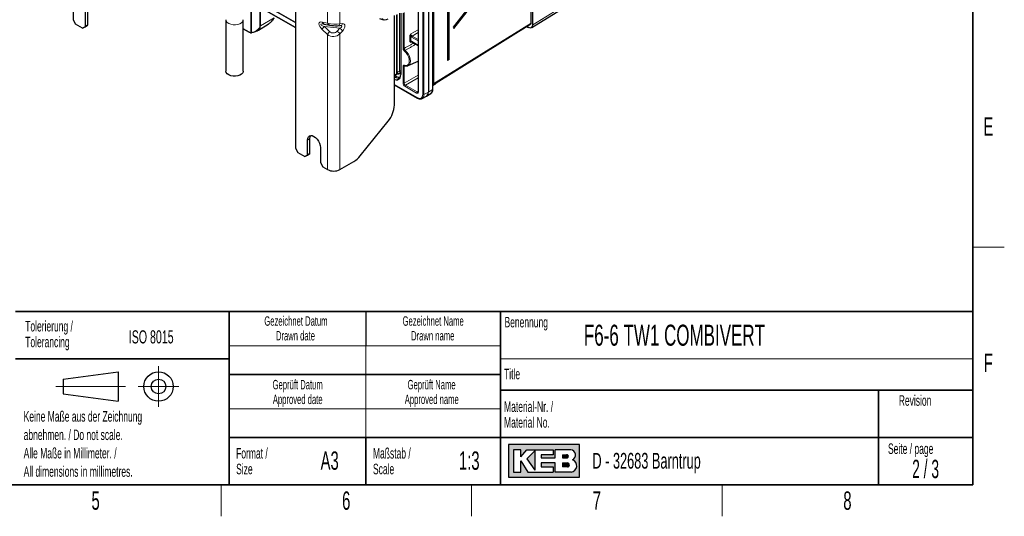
# Paper-space layout 'Blatt2' of a CAD drawing. Header units: millimetres. Extents: x 5 to 418, y 2 to 292.
# Tile 47 of 58: x 226 to 414, y 6 to 101. Entities that reach past the tile are written whole.
import ezdxf

# ---------------------------------------------------------------- set-up
doc = ezdxf.new("R2010")
doc.units = ezdxf.units.MM
doc.layers.add('SLD-0', color=7, linetype='Continuous')
doc.styles.add('SLDTEXTSTYLE0', font='TXT', dxfattribs={"width": 0.7})
doc.styles.add('SLDTEXTSTYLE1', font='TXT', dxfattribs={"width": 0.605})
doc.styles.add('SLDTEXTSTYLE2', font='TXT', dxfattribs={"width": 0.563})

psp = doc.layouts.new('Blatt2')

# ---------------------------------------------------------------- hatches: boundary and pattern name
at = {"linetype": 'Continuous'}
h = psp.add_hatch(color=7, dxfattribs=at)
h.paths.add_polyline_path([(319.519086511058, 13.45626988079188), (333.083981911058, 13.45626988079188), (333.083981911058, 19.65736492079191), (319.519086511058, 19.65736492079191)], flags=0)
edge = h.paths.add_edge_path(flags=0)
edge.add_arc((331.3188604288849, 15.61738520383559), 1.20464082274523, -81.72003226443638, 70.1709600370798, ccw=False)
edge.add_line((331.4923410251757, 14.42530131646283), (331.480008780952, 14.42519098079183))
edge.add_line((331.480008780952, 14.42519098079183), (328.4331606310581, 14.42519098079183))
edge.add_line((328.4331606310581, 14.42519098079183), (328.4331606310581, 16.16924896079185))
edge.add_line((328.4331606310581, 16.16924896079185), (325.7201815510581, 16.16924896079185))
edge.add_line((325.7201815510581, 16.16924896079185), (325.7201815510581, 15.39411208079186))
edge.add_line((325.7201815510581, 15.39411208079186), (328.0455921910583, 15.39411208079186))
edge.add_line((328.0455921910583, 15.39411208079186), (328.0455921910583, 14.42519098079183))
edge.add_line((328.0455921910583, 14.42519098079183), (323.2009866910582, 14.42519098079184))
edge.add_line((323.2009866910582, 14.42519098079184), (321.8444971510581, 16.55681740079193))
edge.add_line((321.8444971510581, 16.55681740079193), (321.8444971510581, 14.42519098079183))
edge.add_line((321.8444971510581, 14.42519098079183), (320.4880076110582, 14.42519098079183))
edge.add_line((320.4880076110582, 14.42519098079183), (320.4880076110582, 18.68844382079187))
edge.add_line((320.4880076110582, 18.68844382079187), (321.8444971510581, 18.68844382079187))
edge.add_line((321.8444971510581, 18.68844382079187), (321.8444971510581, 17.33195428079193))
edge.add_line((321.8444971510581, 17.33195428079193), (323.0072024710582, 18.68844382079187))
edge.add_line((323.0072024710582, 18.68844382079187), (328.0455921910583, 18.68844382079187))
edge.add_line((328.0455921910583, 18.68844382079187), (328.0455921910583, 17.71952272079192))
edge.add_line((328.0455921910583, 17.71952272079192), (325.7201815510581, 17.71952272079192))
edge.add_line((325.7201815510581, 17.71952272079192), (325.7201815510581, 17.13817006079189))
edge.add_line((325.7201815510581, 17.13817006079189), (328.4331606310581, 17.13817006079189))
edge.add_line((328.4331606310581, 17.13817006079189), (328.4331606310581, 18.68844382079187))
edge.add_line((328.4331606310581, 18.68844382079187), (331.4242487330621, 18.68844382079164))
edge.add_line((331.4242487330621, 18.68844382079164), (331.4256482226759, 18.68844382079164))
edge.add_line((331.4256482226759, 18.68844382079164), (331.4259454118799, 18.68845828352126))
edge.add_arc((331.2860949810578, 17.67430640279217), 1.023749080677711, -64.45894120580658, 82.14849338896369, ccw=False)
psp.add_hatch(color=7, dxfattribs=at).paths.add_polyline_path([(324.5574762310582, 14.81275942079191), (324.557476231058, 18.49465960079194), (323.0072024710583, 16.94438584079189)], flags=0)
h = psp.add_hatch(color=7, dxfattribs=at)
edge = h.paths.add_edge_path(flags=0)
edge.add_line((329.7896501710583, 17.13817006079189), (330.6013652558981, 17.13817006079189))
edge.add_arc((330.6568434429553, 17.42884639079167), 0.2959232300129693, 259.1945394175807, 460.8054605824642)
edge.add_line((330.6013652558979, 17.71952272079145), (329.7896501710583, 17.71952272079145))
edge.add_line((329.7896501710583, 17.71952272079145), (329.7896501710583, 17.13817006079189))
h = psp.add_hatch(color=7, dxfattribs=at)
edge = h.paths.add_edge_path(flags=0)
edge.add_line((329.7896501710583, 15.39411208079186), (330.7588584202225, 15.39411208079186))
edge.add_arc((330.7588584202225, 15.78168052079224), 0.3875684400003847, 270.0000000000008, 450.0000000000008)
edge.add_line((330.7588584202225, 16.16924896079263), (330.7386620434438, 16.16924896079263))
edge.add_line((330.7386620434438, 16.16924896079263), (329.7896501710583, 16.16924896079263))
edge.add_line((329.7896501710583, 16.16924896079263), (329.7896501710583, 15.39411208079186))

# ---------------------------------------------------------------- linework, layer by layer
at = {"color": 7, "linetype": 'Continuous', "lineweight": 25}
for p, q in [((238.8516665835, 241.0791842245), (238.8516665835, 99.273263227)), ((239.3230711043, 241.3513202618), (239.3230711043, 99.5453992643)), ((278.9210508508, 217.9476210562), (278.9210508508, 76.1417000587)), ((304.2590438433, 214.748872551), (304.2590438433, 86.8239380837)), ((305.1183996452, 87.3932029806), (305.1183996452, 215.3014677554)), ((307.8877856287, 211.7619732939), (307.8877856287, 92.8464130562)), ((308.1939547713, 93.0296097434), (308.1939547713, 211.945169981)), ((328.8483975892, 124.5593862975), (308.9577137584, 99.1546660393)), ((309.1081330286, 98.9382277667), (328.9988168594, 124.3429480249)), ((323.8735324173, 99.9763510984), (323.8735324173, 109.9736490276)), ((323.946386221, 99.10535799), (334.8137681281, 105.8330623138)), ((236.5535695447, 103.4578192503), (236.5535695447, 100.5999264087)), ((272.473763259, 102.8203140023), (278.9210508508, 99.0983740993)), ((297.7772316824, 84.3322979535), (297.7772316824, 101.3977722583)), ((298.9809513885, 101.8460424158), (298.9809513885, 90.159421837)), ((302.3147497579, 102.818621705), (302.3147497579, 86.9077046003)), ((236.5535695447, 100.5999264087), (237.0249740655, 99.7834298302)), ((238.3802620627, 99.001038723), (237.0249740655, 99.7834298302)), ((238.8516665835, 99.273263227), (239.3230711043, 99.5453992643)), ((239.3230711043, 99.5453992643), (238.8516665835, 99.2731747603)), ((265.6578329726, 100.6080789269), (265.6578329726, 90.8095891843)), ((268.991166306, 90.8095891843), (268.991166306, 100.6080789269)), ((271.8685144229, 98.638839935), (273.7501343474, 99.7793826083)), ((284.2050852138, 99.8002723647), (284.3213571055, 99.7974683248)), ((284.3725391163, 99.7834623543), (284.322808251, 99.7969562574)), ((284.3725391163, 99.7834623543), (285.3931913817, 99.5845548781)), ((286.8770449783, 99.4622037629), (286.9556888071, 99.4567963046)), ((286.9556888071, 99.4567963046), (287.4583719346, 99.4724582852)), ((294.9222535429, 100.809454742), (295.7022835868, 100.5502565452)), ((305.247766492, 88.2861645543), (323.7892553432, 99.7991003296)), ((238.3802620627, 99.001038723), (238.8516665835, 99.273263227)), ((238.8516665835, 99.2731747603), (238.3802620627, 99.001038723)), ((268.991166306, 98.8972445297), (270.1167406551, 98.2474642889)), ((271.4901176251, 98.4304716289), (271.8479400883, 98.6269626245)), ((308.9577137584, 99.1546660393), (309.1081330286, 98.9382277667)), ((323.0231731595, 99.3234181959), (323.3183964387, 99.1529894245)), ((301.105358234, 96.4191311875), (302.3147497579, 95.7209643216)), ((300.3990759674, 91.8571446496), (302.3147497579, 92.704835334)), ((308.1939547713, 93.0296097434), (307.8877856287, 92.8464130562)), ((298.0688795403, 90.1211773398), (298.5172140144, 90.3429736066)), ((297.7772316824, 88.2129326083), (302.1579919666, 85.6839735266)), ((305.1183996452, 88.0538697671), (305.5502036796, 88.3208600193)), ((303.9282872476, 86.06955644), (304.7417025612, 86.5725020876)), ((303.056887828, 85.599879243), (303.8992040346, 86.0527670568)), ((291.2531128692, 74.6449226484), (296.5987203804, 81.2948075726)), ((281.2191478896, 74.815036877), (281.2191478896, 77.6729297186)), ((281.6905524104, 75.0871729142), (281.6905524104, 77.9450657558)), ((278.9210508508, 76.1417000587), (279.3924553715, 75.3252034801)), ((279.3924553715, 75.3252034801), (280.7477433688, 74.542812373)), ((281.2191478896, 74.815036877), (281.6905524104, 75.0871729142)), ((281.6905524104, 75.0871729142), (281.2191478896, 74.8149484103)), ((283.6940216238, 76.2442155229), (283.6940216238, 73.3863226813)), ((280.7477433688, 74.542812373), (281.2191478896, 74.815036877)), ((281.2191478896, 74.8149484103), (280.7477433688, 74.542812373)), ((283.6940216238, 73.3863226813), (284.1654261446, 72.5698261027)), ((287.406332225, 72.0595710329), (290.0746015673, 73.5999301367)), ((284.1654261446, 72.5698261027), (285.049309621, 72.0595710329))]:
    psp.add_line(p, q, dxfattribs=at)
at = {"color": 7, "linetype": 'Continuous', "lineweight": 18}
for p, q in [((303.1839660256, 86.3726928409), (303.1839660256, 214.2809576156)), ((303.4175935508, 214.2797806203), (303.4175935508, 86.3715158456)), ((305.0716229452, 87.3263666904), (305.0716229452, 215.2346314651)), ((305.2182364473, 88.4362017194), (305.2182364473, 215.4189614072)), ((305.3133542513, 215.4194532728), (305.3133542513, 88.436693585)), ((285.049309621, 120.0906622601), (285.049309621, 99.966775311)), ((287.406332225, 120.206433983), (287.406332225, 99.851003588)), ((323.8548431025, 99.9496293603), (323.8548431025, 109.9469272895)), ((324.0822808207, 99.6326126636), (324.0822808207, 109.9027525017)), ((324.1773905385, 109.9032395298), (324.1773905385, 99.6330996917)), ((278.9210508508, 100.0390750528), (269.7208025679, 105.3502653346)), ((269.7371822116, 105.4467497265), (278.9210508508, 100.1450152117)), ((324.1773905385, 99.6330996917), (335.0391315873, 106.3573119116)), ((270.4146617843, 98.1944693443), (270.4146617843, 102.5517443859)), ((270.5470388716, 102.5239299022), (270.5470388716, 98.1666548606)), ((272.1414594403, 99.392730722), (272.1414594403, 102.6044579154)), ((272.2468234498, 102.6334701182), (272.2468234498, 99.4217429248)), ((272.4392386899, 102.89662147), (278.9210508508, 99.1547509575)), ((298.2039015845, 90.5920617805), (298.2039015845, 101.5643767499)), ((298.2956507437, 101.6173424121), (298.2956507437, 90.5906748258)), ((298.7512370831, 90.8274850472), (298.7512370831, 101.8803468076)), ((298.980609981, 101.8462395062), (298.980609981, 90.8240176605)), ((299.0004776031, 101.8362900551), (299.0004776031, 90.1322082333)), ((299.4370079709, 95.1477234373), (299.4370079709, 101.8540530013)), ((299.6619903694, 101.977597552), (299.6619903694, 95.1420527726)), ((302.3635652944, 102.7505876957), (302.3635652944, 86.8396705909)), ((272.2468234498, 99.4217429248), (274.8688200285, 100.9891696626)), ((284.0286573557, 100.1656827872), (285.049309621, 99.966775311)), ((287.406332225, 99.851003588), (287.9090153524, 99.8666655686)), ((305.3133542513, 88.436693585), (323.8548431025, 99.9496293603)), ((268.991166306, 98.9536213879), (270.0822160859, 98.3237717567)), ((285.049309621, 97.7718800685), (284.0286573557, 98.7513926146)), ((284.4421791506, 99.3054529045), (287.3797281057, 99.006435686)), ((284.4421791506, 99.3054529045), (285.4628314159, 98.3259403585)), ((285.049309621, 97.7718800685), (285.049309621, 72.0595710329)), ((286.8770449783, 98.4417120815), (287.3797281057, 99.006435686)), ((287.9090153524, 98.452375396), (287.406332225, 97.8876517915)), ((287.406332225, 97.8876517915), (287.406332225, 72.0595710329)), ((300.9436080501, 97.9050705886), (302.3147497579, 98.6966345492)), ((302.3147497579, 98.1543859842), (301.1784133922, 97.4983758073)), ((323.0419934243, 99.3351042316), (323.3045866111, 99.1835124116)), ((300.7096245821, 96.5482565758), (300.7096245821, 97.4165064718)), ((300.9346069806, 97.4108358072), (300.9346069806, 96.5425859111)), ((301.177024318, 96.3777592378), (300.9436080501, 96.2863765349)), ((302.3147497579, 96.5826016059), (301.0708336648, 97.3006990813)), ((301.0708336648, 96.4954386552), (302.3147497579, 95.7773411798)), ((301.1784133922, 97.4983758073), (302.3147497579, 96.8423827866)), ((298.7512370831, 90.8274850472), (298.2956507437, 90.5906748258)), ((299.4370079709, 88.5291361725), (299.4370079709, 91.689372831)), ((299.945829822, 91.8008647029), (299.6619903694, 91.6837021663)), ((299.6619903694, 91.6837021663), (299.6619903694, 88.5234655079)), ((297.7772316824, 90.0504371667), (298.130785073, 89.8463351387)), ((298.0191017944, 89.6459581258), (297.7772316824, 89.7855867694)), ((298.0191017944, 89.6459581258), (297.7772316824, 89.4916918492)), ((297.7772316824, 88.2693094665), (302.1234673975, 85.7602809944)), ((299.6619903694, 88.5234655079), (302.3147497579, 90.0549109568)), ((302.3147497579, 89.5126623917), (299.8967957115, 88.1167707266)), ((302.0113572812, 86.6362791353), (299.7892159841, 87.9190940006)), ((299.8967957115, 88.1167707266), (302.1189370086, 86.8339558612)), ((302.1189370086, 86.8339558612), (302.3147497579, 86.9903514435)), ((303.4175935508, 86.3715158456), (304.2590438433, 86.8239380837)), ((304.2590438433, 86.8239380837), (305.0716229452, 87.3263666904)), ((281.2191478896, 77.6729297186), (281.6905524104, 77.9450657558))]:
    psp.add_line(p, q, dxfattribs=at)
at = {"color": 7, "linetype": 'Continuous', "lineweight": 18, "flags": 128}
for points in [[(268.9911548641, 100.6045137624), (268.9824284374, 100.509685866), (268.8749637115, 100.2551115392), (268.6525081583, 100.0267151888), (268.3315602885, 99.8414359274), (267.9359233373, 99.71301507), (267.4949398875, 99.6509770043), (267.0413156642, 99.6599228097), (266.6086939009, 99.7391890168), (266.2291601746, 99.8828968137), (265.9308627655, 100.0803880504), (265.7359250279, 100.3170157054), (265.658804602, 100.575230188), (265.6578331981, 100.6085793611)], [(299.7064397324, 91.9291579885), (300.0009996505, 91.8912757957), (300.2549800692, 91.9617959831), (300.4504209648, 92.1357317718), (300.5735018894, 92.4007834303), (300.6155192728, 92.738208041), (300.5735018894, 93.1241448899), (300.4504209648, 93.5313027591), (300.2549800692, 93.9308898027), (300.0009996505, 94.2946495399), (299.7064397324, 94.5968589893)], [(299.8416115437, 94.7748098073), (300.1652718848, 94.4427442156), (300.444343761, 94.0430476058), (300.6590928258, 93.6039842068), (300.7943332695, 93.1566020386), (300.8405016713, 92.7325373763), (300.7943332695, 92.3617776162), (300.6590928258, 92.0705407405), (300.444343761, 91.8794213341), (300.3990759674, 91.8571446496)], [(299.0004776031, 90.1322082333), (298.9724443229, 89.8197151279), (298.8894217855, 89.5515974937), (298.7546005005, 89.338158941), (298.5731615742, 89.1876017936), (298.3520776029, 89.1057118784), (298.0998447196, 89.0956361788), (297.8261560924, 89.1577618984), (297.7772316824, 89.1757651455)], [(298.980609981, 90.8240176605), (298.9642808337, 90.6419930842), (298.9159209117, 90.4858168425), (298.8373886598, 90.3614907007), (298.7317020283, 90.2737924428), (298.6029224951, 90.2260922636), (298.4559989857, 90.2202232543), (298.3240449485, 90.2474106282)]]:
    psp.add_lwpolyline(points, dxfattribs=at)
at = {"color": 7, "linetype": 'Continuous', "lineweight": 25, "flags": 128}
for points in [[(285.4628314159, 99.5779754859), (285.3931973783, 99.5845537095), (285.3931913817, 99.5845548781)], [(296.5625768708, 100.7273976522), (296.2254101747, 100.5663370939), (295.9072588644, 100.5158802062), (295.6298044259, 100.5794655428), (295.4119549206, 100.752759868)], [(270.5676252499, 98.0995772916), (270.56784731, 98.0997215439), (270.5683545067, 98.1030588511), (270.5678978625, 98.1106838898)], [(268.991166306, 90.8095891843), (268.9824284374, 90.7111961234), (268.8749637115, 90.4566217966), (268.6525081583, 90.2282254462), (268.3315602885, 90.0429461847), (267.9359233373, 89.9145253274), (267.4949398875, 89.8524872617), (267.0413156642, 89.8614330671), (266.6086939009, 89.9406992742), (266.2291601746, 90.084407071), (265.9308627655, 90.2818983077), (265.7359250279, 90.5185259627), (265.658804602, 90.7767404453), (265.6578329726, 90.8095891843)], [(298.2956507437, 90.5906748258), (298.2820188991, 90.4387176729), (298.2416472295, 90.3083391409), (298.1760871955, 90.2045496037), (298.0878582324, 90.131337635), (297.9803509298, 90.0915167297), (297.8576967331, 90.0866171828), (297.7772316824, 90.100965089)], [(297.7772316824, 89.2745659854), (297.8616453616, 89.2421699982), (298.126502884, 89.1820488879), (298.3705969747, 89.1917994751), (298.5845472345, 89.2710470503), (298.7601316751, 89.4167461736), (298.8906026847, 89.6232977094), (298.9709463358, 89.882763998), (298.9980750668, 90.1851738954)], [(281.2191478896, 77.6729297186), (281.2613125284, 78.0184271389), (281.3849329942, 78.2916972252), (281.5815847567, 78.4741170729), (281.8378663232, 78.5532550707), (282.1363125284, 78.5237180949), (282.4565847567, 78.3875190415), (282.776856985, 78.153939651), (283.0753031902, 77.8388979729), (283.3315847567, 77.4638635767), (283.5282365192, 77.054394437), (283.651856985, 76.6383951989), (283.6940216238, 76.2442155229)], [(281.6905524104, 77.9450657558), (281.7327170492, 78.2905631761), (281.8496939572, 78.5542127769)]]:
    psp.add_lwpolyline(points, dxfattribs=at)
at = {"color": 7, "linetype": 'Continuous', "lineweight": 18}
for centre, radius, start, end in [((284.5204308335, 100.2563017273), 0.5000529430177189, 190.4407531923, 246.7213448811), ((285.5277215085, 100.0513954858), 0.4858379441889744, 190.0305740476, 253.9245298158), ((286.9052098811, 99.9691851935), 0.5148693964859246, 275.6264425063, 346.730182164), ((287.4078930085, 99.9848471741), 0.5148693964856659, 275.6264425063, 346.730182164), ((324.12937255, 99.7232988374), 0.10218421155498, 242.5579443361, 298.0288392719), ((270.161660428, 98.3137530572), 0.0800735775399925, 172.8123911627, 235.8898851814), ((270.632584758, 99.2467867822), 1.074645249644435, 239.1935295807, 258.3000778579), ((270.5296174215, 98.4126586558), 0.2466198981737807, 242.2169620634, 274.0507988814), ((270.5310910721, 98.2128306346), 0.117868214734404, 188.9619281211, 255.3873133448), ((270.8217020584, 98.2142523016), 0.2787568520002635, 189.831367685, 204.2915574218), ((272.1344454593, 99.624035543), 0.2314111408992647, 271.7368786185, 299.0531329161), ((285.3623616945, 98.1873307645), 1.448079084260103, 129.4534034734, 157.0751028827), ((286.3830139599, 97.2078182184), 1.448079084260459, 129.4534034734, 157.0751028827), ((285.781786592, 96.865583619), 1.919315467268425, 32.1756786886, 55.2043984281), ((286.2844697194, 97.4303072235), 1.919315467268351, 32.1756786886, 55.2043984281), ((323.3378960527, 99.1801973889), 0.0334739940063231, 174.3165237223, 234.3712958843), ((300.8162377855, 97.1804629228), 0.2590037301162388, 62.8051914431, 114.3071482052), ((300.8162377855, 96.3122130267), 0.2590037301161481, 62.8051914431, 114.3071482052), ((301.1509837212, 96.4857378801), 0.0807349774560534, 173.0989061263, 235.5889134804), ((301.3294926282, 97.2880434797), 0.2589683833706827, 125.6892424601, 177.1988800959), ((299.5553771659, 95.3780963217), 0.2590037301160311, 242.8051914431, 294.3071482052), ((300.0252386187, 94.495012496), 0.3346721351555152, 123.2763320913, 162.2829091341), ((297.8083347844, 90.5237678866), 0.4014189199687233, 265.5561027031, 9.7954490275), ((298.2511734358, 90.6837999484), 0.103201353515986, 242.7383566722, 295.5295163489), ((298.2519209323, 90.7698856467), 0.5026274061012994, 301.8577803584, 6.580359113), ((298.8624303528, 90.5946722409), 0.2580033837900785, 62.7383566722, 115.5295163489), ((299.0138545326, 90.1624183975), 0.0330393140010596, 185.2036955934, 246.1164453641), ((299.5553771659, 91.9197457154), 0.2590037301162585, 242.8051914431, 294.3071482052), ((299.8145680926, 91.9392414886), 0.1085975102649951, 185.3277040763, 249.5599210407), ((297.8731111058, 89.8586410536), 0.2579676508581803, 304.4666427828, 357.2657631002), ((298.6269099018, 90.5397934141), 1.080912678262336, 235.7842929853, 279.4831749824), ((298.6745468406, 90.62919423), 0.9531763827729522, 235.2167563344, 285.2306383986), ((299.5553771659, 88.7595090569), 0.2590037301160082, 242.8051914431, 294.3071482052), ((305.2653276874, 88.5268848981), 0.1021813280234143, 242.5574138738, 298.0351476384), ((300.0478749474, 87.9064383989), 0.2589683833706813, 125.6892424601, 177.1988800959), ((302.2700162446, 86.6236235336), 0.2589683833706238, 125.6892424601, 177.1988800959), ((302.3952252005, 86.9139170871), 0.0807148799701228, 184.4143244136, 246.905816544), ((303.3019320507, 86.6008225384), 0.2568251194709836, 242.6564838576, 296.7662186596), ((302.2053054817, 85.7513408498), 0.0823249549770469, 173.7656239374, 234.8962979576)]:
    psp.add_arc(centre, radius, start, end, dxfattribs=at)
at = {"color": 7, "linetype": 'Continuous', "lineweight": 25}
for centre, radius, start, end in [((323.840683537, 99.9794291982), 0.0329927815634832, 295.415000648, 354.6467386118), ((270.5325129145, 98.2625033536), 0.1666666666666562, 259.2252516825, 282.1618539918), ((271.5104650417, 99.2014345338), 0.6662637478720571, 300.4322189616, 347.7699217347), ((323.332325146, 99.1833146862), 0.0333711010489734, 245.3301903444, 307.3401217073), ((308.1580657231, 92.7421473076), 0.2896941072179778, 82.883570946, 158.9049193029), ((305.0362445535, 87.4009139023), 0.0825161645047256, 295.3879401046, 354.6380347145), ((292.6663442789, 84.5678938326), 5.116314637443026, 320.2279276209, 357.3607126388), ((287.8330530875, 77.3149226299), 4.338860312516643, 301.1058993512, 322.0212651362), ((286.227820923, 74.3340895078), 2.561703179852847, 242.6096722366, 297.3903277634)]:
    psp.add_arc(centre, radius, start, end, dxfattribs=at)
at = {"color": 7, "linetype": 'Continuous', "lineweight": 18}
for centre, major_axis, ratio, start_param, end_param in [((284.6450588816, 99.1026966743), (1.156508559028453, -0.9504302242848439), 0.4492237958, 2.448050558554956, 4.542445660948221), ((285.1164634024, 99.3748327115), (1.346972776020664, -0.345513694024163), 0.1898178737, 2.359995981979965, 4.237442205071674), ((286.227820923, 100.2609425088), (1.666451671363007, -0.08984917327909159), 0.2979379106, 3.943053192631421, 5.51384951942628), ((287.0060018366, 99.1824939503), (0.7458868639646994, 0.1366713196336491), 0.3537957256, 5.171251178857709, 7.166607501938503), ((287.4774063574, 98.9103579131), (0.7151129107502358, 0.8701682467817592), 0.5556237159, 4.641484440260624, 6.735879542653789), ((323.3043409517, 100.0819914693), (-0.5501281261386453, 0.9529551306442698), 0.5771992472, 2.356434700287, 3.926915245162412), ((269.8658065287, 99.2777962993), (2.277406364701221, 0.1589800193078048), 0.5249025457, 4.979330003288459, 5.979938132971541), ((269.7690486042, 99.2729094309), (2.370819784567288, 0.1655009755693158), 0.5249025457, 5.990684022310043, 6.246559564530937), ((286.227820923, 98.8383930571), (1.647709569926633, 0.2954597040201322), 0.8483763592, 3.776021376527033, 5.346817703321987), ((286.1699381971, 99.1203173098), (0.5401136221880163, 0.9207803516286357), 0.9139987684, 2.926766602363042, 4.497562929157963), ((301.1913806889, 97.7770067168), (-0.1666504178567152, 0.2886845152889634), 0.636298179, 0.7892847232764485, 2.352484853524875), ((301.0735295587, 97.7089727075), (-0.2499792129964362, 0.433024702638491), 0.5817841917, 1.957882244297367, 2.352478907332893), ((301.0735295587, 96.0840524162), (-0.2518862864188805, 0.4363260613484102), 0.5730122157, 5.501665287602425, 5.896261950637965), ((301.1913806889, 96.1520864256), (-0.1903812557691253, 0.280510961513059), 0.5666898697, 6.141145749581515, 7.023599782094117), ((299.791911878, 88.3273676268), (-0.2499792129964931, 0.4330247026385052), 0.5817841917, 0.7892787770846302, 2.352478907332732), ((299.9097630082, 88.3954016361), (-0.1666504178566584, 0.2886845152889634), 0.636298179, 0.7892847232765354, 2.352484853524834), ((305.0296443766, 88.5451485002), (-0.1333636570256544, 0.2310286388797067), 0.5771830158, 2.648502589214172, 3.926923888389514), ((302.0086613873, 87.0476653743), (-0.2518862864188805, 0.4363260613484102), 0.5730122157, 2.360072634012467, 3.923272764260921), ((302.1265125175, 87.1156993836), (-0.1477118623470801, 0.3051435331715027), 0.5666822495, 2.401334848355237, 3.279207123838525), ((302.1231442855, 86.9854653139), (-0.7501675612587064, 1.299469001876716), 0.5772057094, 2.356427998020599, 3.926919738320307), ((302.2409954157, 87.0534993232), (-0.8291058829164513, 1.446282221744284), 0.5772371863, 3.125887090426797, 3.92866357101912)]:
    psp.add_ellipse(centre, major_axis=major_axis, ratio=ratio, start_param=start_param, end_param=end_param, dxfattribs=at)
at = {"color": 7, "linetype": 'Continuous', "lineweight": 25}
for centre, major_axis, ratio, start_param, end_param in [((285.1164634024, 99.3748327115), (1.346972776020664, -0.345513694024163), 0.1898178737, 2.242085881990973, 2.359995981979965), ((286.1699381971, 99.6000066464), (0.9999566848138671, -0.08291134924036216), 0.1122577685, 3.936298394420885, 5.507094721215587), ((323.3514814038, 100.109205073), (-0.5852243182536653, 1.009647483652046), 0.5772169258, 2.355420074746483, 3.925900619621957), ((323.6182736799, 100.0852978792), (-0.1685373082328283, 0.2876721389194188), 0.5770987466, 3.156428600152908, 3.923207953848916), ((305.0767848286, 88.5723621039), (-0.1685373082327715, 0.2876721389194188), 0.5770987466, 2.390688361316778, 3.923207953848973), ((304.6994123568, 89.7543333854), (-0.837829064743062, 1.441246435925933), 0.5772375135, 3.157298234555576, 3.556077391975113), ((303.080353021, 87.5047963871), (-0.8335195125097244, 1.443854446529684), 0.5772057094, 3.124143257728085, 3.926919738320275), ((303.8909112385, 88.0059754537), (-0.8378290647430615, 1.441246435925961), 0.5772375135, 3.15729823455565, 3.925175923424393), ((302.2409954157, 87.0534993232), (-0.8291058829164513, 1.446282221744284), 0.5772371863, 3.066741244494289, 3.125887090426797)]:
    psp.add_ellipse(centre, major_axis=major_axis, ratio=ratio, start_param=start_param, end_param=end_param, dxfattribs=at)
for points, knots in [([(273.7271647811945, 99.77607776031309), (273.8108047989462, 99.82574082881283), (274.0412327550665, 99.96256240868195), (274.3852834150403, 100.2814968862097), (274.6831475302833, 100.6238867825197), (274.8394881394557, 100.8530321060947), (274.887553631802, 100.923480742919)], [0, 0, 0, 0, 0.1805458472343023, 0.4974031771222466, 0.8454811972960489, 1, 1, 1, 1]), ([(270.1167406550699, 98.2474642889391), (270.1714794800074, 98.2180276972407), (270.2993929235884, 98.14924040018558), (270.4278622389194, 98.11713906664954), (270.5013548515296, 98.09877506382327)], [0, 0, 0, 0, 0.4279364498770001, 1, 1, 1, 1]), ([(272.1617844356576, 99.06699712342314), (272.1134316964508, 98.98600384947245), (271.9821571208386, 98.76611232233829), (271.55577699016, 98.43381395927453), (271.0400270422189, 98.2151858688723), (270.6712287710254, 98.13355535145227), (270.5678978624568, 98.11068388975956)], [0, 0, 0, 0, 0.1610685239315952, 0.4372906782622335, 0.8423385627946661, 1, 1, 1, 1]), ([(272.1616078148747, 99.06029463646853), (272.161807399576, 99.06106292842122), (272.1623423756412, 99.0631222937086), (272.1627905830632, 99.06547911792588), (272.1624954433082, 99.06677640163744), (272.1621757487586, 99.0670542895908), (272.1619016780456, 99.06701425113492), (272.1617844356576, 99.06699712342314)], [0, 0, 0, 0, 0.2826011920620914, 0.757497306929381, 0.8849532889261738, 0.9507851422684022, 1, 1, 1, 1]), ([(301.0254457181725, 96.44407906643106), (301.0269980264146, 96.4452060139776), (301.0298628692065, 96.44728583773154), (301.0721798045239, 96.43737334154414), (301.0990559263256, 96.42259632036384), (301.1053582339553, 96.4191311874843)], [0, 0, 0, 0, 0.4751614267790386, 0.8769281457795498, 1, 1, 1, 1]), ([(299.7431642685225, 91.84150926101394), (299.7426631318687, 91.84185227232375), (299.7412903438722, 91.8427918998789), (299.7635516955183, 91.83913000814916), (299.7776865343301, 91.83680489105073)], [0, 0, 0, 0, 0.3650502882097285, 0.9999999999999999, 0.9999999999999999, 0.9999999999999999, 0.9999999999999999]), ([(299.776681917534, 91.83746984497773), (299.8346049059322, 91.82333774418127), (299.9998857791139, 91.78301237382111), (300.2202282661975, 91.78121525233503), (300.3546351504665, 91.8499089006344), (300.4000844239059, 91.87313744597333)], [0, 0, 0, 0, 0.2631296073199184, 0.750829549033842, 1, 1, 1, 1]), ([(305.5158906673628, 88.31617538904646), (305.5473835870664, 88.32987038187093), (305.6598223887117, 88.37876545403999), (305.7635389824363, 88.49792610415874), (305.8062639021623, 88.6130909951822), (305.8158371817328, 88.63889574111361)], [0, 0, 0, 0, 0.231883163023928, 0.8278897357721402, 1, 1, 1, 1]), ([(302.3147497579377, 86.90770460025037), (302.3135322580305, 86.88894117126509), (302.3108293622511, 86.84728565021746), (302.2966136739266, 86.82478429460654), (302.2964759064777, 86.82515067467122), (302.2964232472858, 86.82529071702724)], [0, 0, 0, 0, 0.3361441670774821, 0.7462527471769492, 1, 1, 1, 1]), ([(304.7073895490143, 86.56781745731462), (304.7391172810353, 86.58136300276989), (304.8523944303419, 86.62972450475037), (304.9863026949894, 86.80861379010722), (305.0989297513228, 87.0707003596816), (305.1118840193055, 87.2852770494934), (305.1183996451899, 87.39320298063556)], [0, 0, 0, 0, 0.1141198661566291, 0.4074408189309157, 0.7019596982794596, 1, 1, 1, 1]), ([(302.1579919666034, 85.68397352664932), (302.2130484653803, 85.65471968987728), (302.3729492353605, 85.56975767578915), (302.6255260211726, 85.51079193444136), (302.857301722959, 85.50993156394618), (302.9613428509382, 85.56682922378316), (302.989766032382, 85.58237319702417)], [0, 0, 0, 0, 0.1919830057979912, 0.5575768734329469, 0.8791336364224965, 1, 1, 1, 1])]:
    psp.add_open_spline(points, degree=3, knots=knots, dxfattribs=at)
at = {"color": 7, "linetype": 'Continuous', "lineweight": 18}
for points, knots in [([(273.7432975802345, 99.78873311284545), (273.9386597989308, 99.92351853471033), (274.3797464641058, 100.2278355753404), (274.6933883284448, 100.687424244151), (274.8681147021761, 100.9434559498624)], [0, 0, 0, 0, 0.4429111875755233, 1, 1, 1, 1]), ([(272.0642186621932, 99.0725461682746), (272.0679070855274, 99.07152752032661), (272.0853633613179, 99.06670654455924), (272.1215215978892, 99.06057162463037), (272.1469867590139, 99.0646355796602), (272.1617844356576, 99.06699712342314)], [0, 0, 0, 0, 0.1009014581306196, 0.4775383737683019, 1, 1, 1, 1]), ([(272.2468234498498, 99.42174292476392), (272.2382821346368, 99.32934701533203), (272.2268646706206, 99.20583828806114), (272.1747387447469, 99.08958080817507), (272.1616078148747, 99.06029463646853)], [0, 0, 0, 0, 0.7480921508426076, 1, 1, 1, 1]), ([(300.7096245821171, 97.416506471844), (300.7134737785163, 97.45685050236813), (300.7211559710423, 97.5373687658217), (300.7878210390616, 97.69407899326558), (300.8706229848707, 97.81338507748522), (300.9309201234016, 97.88924900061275), (300.9431702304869, 97.90452463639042), (300.943608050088, 97.90507058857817)], [0, 0, 0, 0, 0.2457297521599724, 0.490425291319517, 0.8970715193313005, 0.9963213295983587, 1, 1, 1, 1]), ([(300.934606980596, 97.41083580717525), (300.929883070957, 97.43935554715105), (300.9195524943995, 97.50172451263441), (300.9153380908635, 97.64775599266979), (300.9162688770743, 97.78754134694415), (300.9373978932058, 97.88323660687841), (300.9434213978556, 97.90441434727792), (300.943608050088, 97.90507058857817)], [0, 0, 0, 0, 0.1785106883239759, 0.3903796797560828, 0.8601527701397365, 0.9956665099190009, 0.9999999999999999, 0.9999999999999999, 0.9999999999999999, 0.9999999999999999]), ([(299.6619903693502, 95.14205277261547), (299.9969725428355, 95.32846698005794), (300.5083820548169, 95.6130612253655), (301.1298775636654, 95.95759770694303), (301.4164061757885, 96.11542771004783), (301.5264467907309, 96.17604193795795)], [0, 0, 0, 0, 0.5390658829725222, 0.8229793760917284, 1, 1, 1, 1]), ([(301.9169427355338, 95.95061342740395), (301.732135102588, 95.84676974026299), (301.3721396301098, 95.64448774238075), (300.6803425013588, 95.25257166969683), (300.173557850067, 94.96389461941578), (299.8416115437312, 94.77480980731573)], [0, 0, 0, 0, 0.2668296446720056, 0.5197700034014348, 1, 1, 1, 1]), ([(300.943608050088, 96.28637653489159), (300.9431702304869, 96.28649832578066), (300.9309201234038, 96.28990601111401), (300.8706229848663, 96.3073538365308), (300.7878210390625, 96.34644107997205), (300.7211559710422, 96.43856593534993), (300.7134737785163, 96.5116416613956), (300.7096245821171, 96.54825657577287)], [0, 0, 0, 0, 0.0036786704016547, 0.1029284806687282, 0.5095747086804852, 0.7542702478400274, 1, 1, 1, 1]), ([(300.934606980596, 96.5425859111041), (300.929883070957, 96.52422871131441), (300.9195524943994, 96.4840839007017), (300.9153380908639, 96.42673685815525), (300.9162688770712, 96.36630451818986), (300.9373978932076, 96.30214075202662), (300.9434213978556, 96.28685034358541), (300.943608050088, 96.28637653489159)], [0, 0, 0, 0, 0.1785106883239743, 0.3903796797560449, 0.8601527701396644, 0.995666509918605, 1, 1, 1, 1]), ([(299.706439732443, 94.59685898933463), (299.668785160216, 94.63371231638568), (299.5934712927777, 94.70742359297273), (299.5058322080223, 94.85475978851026), (299.4477327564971, 95.00857218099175), (299.4405281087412, 95.10205057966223), (299.4370079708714, 95.14772343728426)], [0, 0, 0, 0, 0.2531245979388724, 0.5062809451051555, 0.7587725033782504, 1, 1, 1, 1]), ([(299.6619903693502, 95.14205277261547), (299.6635108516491, 95.11115912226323), (299.6666203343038, 95.04797964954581), (299.7046100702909, 94.94492936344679), (299.7637904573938, 94.84700840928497), (299.8156588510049, 94.79888744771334), (299.8416115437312, 94.77480980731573)], [0, 0, 0, 0, 0.2414234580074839, 0.4937262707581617, 0.746682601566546, 1, 1, 1, 1]), ([(299.4370079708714, 91.68937283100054), (299.44088169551, 91.7329533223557), (299.4486296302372, 91.82011976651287), (299.509463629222, 91.90610557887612), (299.5970449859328, 91.9490243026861), (299.6705337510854, 91.93567858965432), (299.706439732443, 91.92915798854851)], [0, 0, 0, 0, 0.2531247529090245, 0.5062812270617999, 0.7587732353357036, 1, 1, 1, 1]), ([(299.7473509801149, 91.83884985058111), (299.7343843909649, 91.83436939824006), (299.700403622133, 91.82262774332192), (299.6676165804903, 91.76884533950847), (299.6638666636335, 91.71209670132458), (299.6619903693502, 91.68370216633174)], [0, 0, 0, 0, 0.235649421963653, 0.6175524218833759, 1, 1, 1, 1])]:
    psp.add_open_spline(points, degree=3, knots=knots, dxfattribs=at)
at = {"layer": 'SLD-0', "lineweight": 35}
for p, q in [((408, 12), (408, 282.5)), ((225.616731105, 45), (266.3304509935, 45)), ((266.3304509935, 12), (266.3304509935, 45)), ((266.3304509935, 45), (266.3304509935, 12)), ((318, 45), (266.3304509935, 45)), ((318, 45), (318, 12)), ((318, 45), (318, 40.1053465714)), ((318, 45), (408, 45)), ((318, 45), (318, 12)), ((408, 45), (408, 12)), ((225.616731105, 36), (266.3304509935, 36)), ((266.3304509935, 33), (318, 33)), ((408, 30), (318, 30)), ((390, 12), (390, 30)), ((266.3304509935, 21), (318, 21)), ((292.3304509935, 21), (292.3304509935, 12)), ((318, 21), (390, 21)), ((390, 21), (408, 21)), ((26, 12), (408, 12)), ((225.616731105, 12), (266.3304509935, 12)), ((266.3304509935, 12), (318, 12))]:
    psp.add_line(p, q, dxfattribs=at)
at = {"layer": 'SLD-0', "lineweight": 18}
for p, q in [((408, 57.25), (414, 57.25)), ((266.3304509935, 38.5), (318, 38.5)), ((292.3304509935, 38.5), (292.3304509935, 33)), ((252.8396209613, 34.5746449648), (252.8396209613, 26.8746449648)), ((292.3304509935, 33), (292.3304509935, 26.5)), ((233.2396209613, 30.7246449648), (246.5396209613, 30.7246449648)), ((248.9896209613, 30.7246449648), (256.6896209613, 30.7246449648)), ((266.3304509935, 26.5), (318, 26.5)), ((292.3304509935, 26.5), (292.3304509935, 21)), ((264.75, 6), (264.75, 12)), ((312.5, 6), (312.5, 12)), ((360.25, 6), (360.25, 12))]:
    psp.add_line(p, q, dxfattribs=at)
at = {"layer": 'SLD-0'}
for p, q in [((292.3304509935, 45), (292.3304509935, 38.5)), ((331.4242487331, 18.6884438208), (331.4256482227, 18.6884438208)), ((331.4256482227, 18.6884438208), (331.4259454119, 18.6884582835)), ((331.480008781, 14.4251909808), (331.4923410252, 14.4253013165))]:
    psp.add_line(p, q, dxfattribs=at)
at = {"layer": 'SLD-0', "color": 7, "linetype": 'Continuous', "lineweight": 18}
psp.add_line((318, 36), (408, 36), dxfattribs=at)
at = {"layer": 'SLD-0', "lineweight": 25}
for p, q in [((234.6396209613, 32.1246449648), (245.1396209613, 33.5246449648)), ((234.6396209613, 32.1246449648), (234.6396209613, 29.3246449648)), ((245.1396209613, 33.5246449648), (245.1396209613, 27.9246449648)), ((234.6396209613, 29.3246449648), (245.1396209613, 27.9246449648))]:
    psp.add_line(p, q, dxfattribs=at)
at = {"layer": 'SLD-0', "linetype": 'Continuous'}
for p, q in [((333.0839819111, 19.6573649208), (319.5190865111, 19.6573649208)), ((319.5190865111, 19.6573649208), (319.5190865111, 13.4562698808)), ((333.0839819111, 13.4562698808), (333.0839819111, 19.6573649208)), ((321.8444971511, 18.6884438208), (320.4880076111, 18.6884438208)), ((320.4880076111, 18.6884438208), (320.4880076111, 14.4251909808)), ((321.8444971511, 17.3319542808), (323.0072024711, 18.6884438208)), ((321.8444971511, 17.3319542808), (321.8444971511, 18.6884438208)), ((323.0072024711, 18.6884438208), (328.0455921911, 18.6884438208)), ((324.5574762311, 18.4946596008), (323.0072024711, 16.9443858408)), ((323.0072024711, 16.9443858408), (324.5574762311, 14.8127594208)), ((324.5574762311, 18.4946596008), (324.5574762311, 14.8127594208)), ((325.7201815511, 17.7195227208), (325.7201815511, 17.1381700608)), ((328.0455921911, 17.7195227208), (325.7201815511, 17.7195227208)), ((325.7201815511, 17.1381700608), (328.4331606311, 17.1381700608)), ((328.0455921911, 18.6884438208), (328.0455921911, 17.7195227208)), ((331.4242487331, 18.6884438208), (328.4331606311, 18.6884438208)), ((328.4331606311, 17.1381700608), (328.4331606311, 18.6884438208)), ((329.7896501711, 17.7195227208), (330.6013652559, 17.7195227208)), ((329.7896501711, 17.7195227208), (329.7896501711, 17.1381700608)), ((329.7896501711, 17.1381700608), (330.6013652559, 17.1381700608)), ((331.4242487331, 18.6884438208), (331.4256482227, 18.6884438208)), ((331.4256482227, 18.6884438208), (331.4259454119, 18.6884582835)), ((321.8444971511, 14.4251909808), (321.8444971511, 16.5568174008)), ((321.8444971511, 16.5568174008), (323.2009866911, 14.4251909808)), ((325.7201815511, 16.1692489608), (325.7201815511, 15.3941120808)), ((328.4331606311, 16.1692489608), (325.7201815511, 16.1692489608)), ((325.7201815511, 15.3941120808), (328.0455921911, 15.3941120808)), ((328.0455921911, 15.3941120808), (328.0455921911, 14.4251909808)), ((328.4331606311, 14.4251909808), (328.4331606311, 16.1692489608)), ((329.7896501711, 16.1692489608), (330.7588584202, 16.1692489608)), ((329.7896501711, 16.1692489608), (329.7896501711, 15.3941120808)), ((330.7588584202, 15.3941120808), (329.7896501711, 15.3941120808)), ((330.7386620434, 16.1692489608), (330.7588584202, 16.1692489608)), ((319.5190865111, 13.4562698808), (333.0839819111, 13.4562698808)), ((320.4880076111, 14.4251909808), (321.8444971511, 14.4251909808)), ((323.2009866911, 14.4251909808), (328.0455921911, 14.4251909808)), ((331.480008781, 14.4251909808), (328.4331606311, 14.4251909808)), ((331.480008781, 14.4251909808), (331.4923410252, 14.4253013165))]:
    psp.add_line(p, q, dxfattribs=at)
at = {"layer": 'SLD-0', "color": 7, "linetype": 'Continuous', "lineweight": 35}
psp.add_line((408, 12), (318, 12), dxfattribs=at)
at = {"layer": 'SLD-0', "lineweight": 25}
for radius in [2.799999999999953, 1.399999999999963]:
    psp.add_circle((252.8396209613, 30.7246449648), radius, dxfattribs=at)
at = {"layer": 'SLD-0', "linetype": 'Continuous'}
for centre, radius, start, end in [((330.656843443, 17.4288463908), 0.2959232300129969, 259.1945394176, 100.8054605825), ((331.2860949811, 17.6743064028), 1.023749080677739, 295.5410587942, 82.148493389), ((330.7588584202, 15.7816805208), 0.3875684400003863, 270, 90), ((331.3188604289, 15.6173852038), 1.204640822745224, 278.2799677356, 70.1709600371)]:
    psp.add_arc(centre, radius, start, end, dxfattribs=at)

# ---------------------------------------------------------------- texts
at = {"layer": 'SLD-0'}
for s, insert, char_height, attachment_point, style in [('E', (410.9815679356, 82.0010772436), 3.5, 2, 'SLDTEXTSTYLE1'), ('Tolerierung /', (227.4390961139, 43.2172116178), 2, 1, 'SLDTEXTSTYLE1'), ('Gezeichnet Datum', (279.0254468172, 44.103942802), 1.8, 2, 'SLDTEXTSTYLE1'), ('Gezeichnet Name', (305.1708434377, 44.1039425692), 1.8, 2, 'SLDTEXTSTYLE1'), ('Benennung', (318.7636716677, 43.9908879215), 2, 1, 'SLDTEXTSTYLE1'), ('ISO 8015', (247.1715762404, 41.4342036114), 2.5, 1, 'SLDTEXTSTYLE1'), ('Drawn date', (278.9302899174, 41.3039429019), 1.8, 2, 'SLDTEXTSTYLE1'), ('Drawn name', (305.0870934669, 41.303942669), 1.8, 2, 'SLDTEXTSTYLE1'), ('F6-6 TW1 COMBIVERT', (333.8826865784, 42.5045192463), 4, 1, 'SLDTEXTSTYLE1'), ('Tolerancing', (227.4390961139, 40.2172115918), 2, 1, 'SLDTEXTSTYLE1'), ('F', (410.9536166, 37.0010772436), 3.5, 2, 'SLDTEXTSTYLE1'), ('Title', (318.6797653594, 34.1107265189), 2, 1, 'SLDTEXTSTYLE1'), ('Geprüft Datum', (279.349366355, 31.9851255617), 1.8, 2, 'SLDTEXTSTYLE1'), ('Geprüft Name', (304.8761939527, 31.9851255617), 1.8, 2, 'SLDTEXTSTYLE1'), ('Approved date', (279.3620221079, 29.1851256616), 1.8, 2, 'SLDTEXTSTYLE1'), ('Approved name', (304.900256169, 29.1851256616), 1.8, 2, 'SLDTEXTSTYLE1'), ('Revision', (393.8965220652, 29.0591225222), 2, 1, 'SLDTEXTSTYLE1'), ('Material-Nr. /', (318.6797653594, 27.8878268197), 2, 1, 'SLDTEXTSTYLE1'), ('Keine Maße aus der Zeichnung', (227.1404191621, 26.0307047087), 2, 1, 'SLDTEXTSTYLE1'), ('Material No.', (318.6797653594, 24.8878267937), 2, 1, 'SLDTEXTSTYLE1'), ('abnehmen. / Do not scale.', (227.1404191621, 22.5307046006), 2, 1, 'SLDTEXTSTYLE1'), ('Alle Maße in Millimeter. /', (227.1404191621, 19.0307044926), 2, 1, 'SLDTEXTSTYLE1'), ('Format /', (267.6250939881, 19.0115942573), 2, 1, 'SLDTEXTSTYLE1'), ('Maßstab /', (293.7028556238, 19.0115944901), 2, 1, 'SLDTEXTSTYLE1'), ('Seite / page', (391.8390568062, 19.8830679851), 2, 1, 'SLDTEXTSTYLE1'), ('A3', (285.4514616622, 18.3608999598), 3.5, 2, 'SLDTEXTSTYLE1'), ('1:3', (312.0485231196, 18.3609001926), 3.5, 2, 'SLDTEXTSTYLE1'), ('D - 32683 Barntrup', (335.5202035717, 18.0786992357), 3, 1, 'SLDTEXTSTYLE1'), ('2 / 3', (399.0048985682, 16.7706515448), 3.5, 2, 'SLDTEXTSTYLE2'), ('All dimensions in millimetres.', (227.1404191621, 15.5307043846), 2, 1, 'SLDTEXTSTYLE1'), ('Size', (267.6250939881, 16.0115942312), 2, 1, 'SLDTEXTSTYLE1'), ('Scale', (293.7028556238, 16.011594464), 2, 1, 'SLDTEXTSTYLE1'), ('5', (240.8527123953, 10.7429955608), 3.5, 2, 'SLDTEXTSTYLE1'), ('6', (288.6027123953, 10.7429955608), 3.5, 2, 'SLDTEXTSTYLE1'), ('7', (336.3527123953, 10.7429955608), 3.5, 2, 'SLDTEXTSTYLE1'), ('8', (384.1027123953, 10.7429955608), 3.5, 2, 'SLDTEXTSTYLE1')]:
    psp.add_mtext(s, dxfattribs=dict(at, insert=insert, char_height=char_height, attachment_point=attachment_point, style=style))
at = {"layer": 'SLD-0', "color": 7, "attachment_point": 1}
for s, insert, char_height, style in [('Basisgerät mit Zubehör', (157.5460567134, 61.0917453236), 5.0270833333, 'SLDTEXTSTYLE0'), ('basic device with accessories', (158.9351192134, 53.432620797), 3.7041666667, 'SLDTEXTSTYLE1')]:
    psp.add_mtext(s, dxfattribs=dict(at, insert=insert, char_height=char_height, style=style))

doc.saveas('drawing.dxf')
